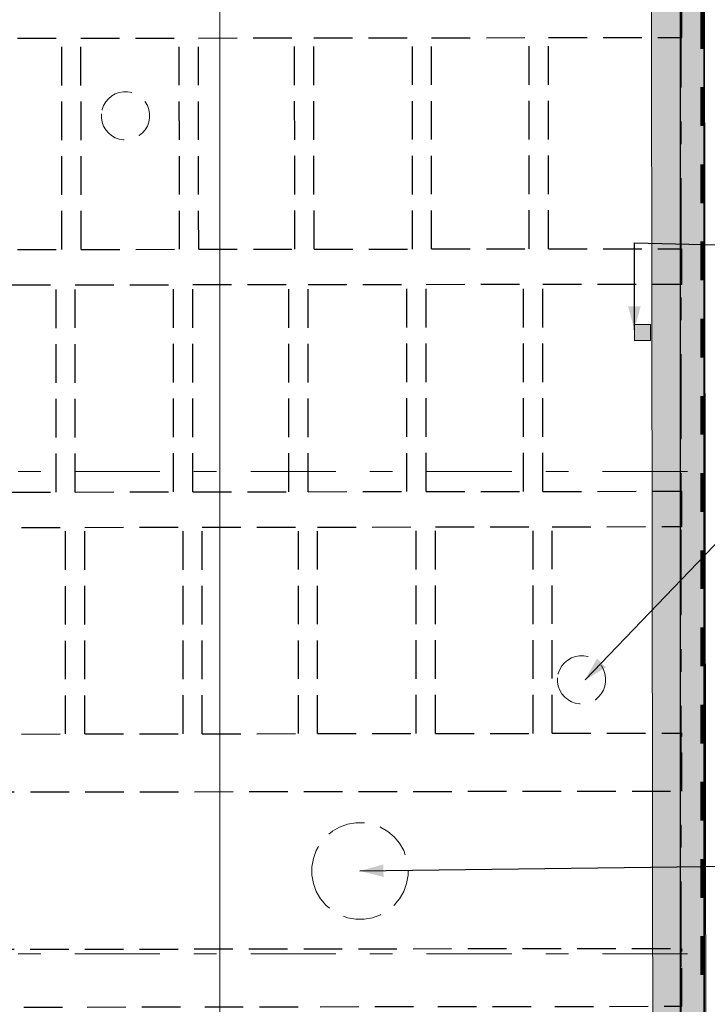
# Model space of a CAD drawing. Header units: centimetres. Extents: x -204 to 5262, y -330 to 4352.
# Tile 6 of 18: x 231 to 658, y 602 to 1215. Entities that reach past the tile are written whole.
import ezdxf
from ezdxf.enums import TextEntityAlignment as Align

# ---------------------------------------------------------------- set-up
doc = ezdxf.new("R2010")
doc.units = ezdxf.units.CM
doc.header["$MEASUREMENT"] = 0
for name, pattern in [('Krawędzie ukryte', [34, 24, -10]), ('Przerywana', [48, 24, -24]), ('Przerywana podwójnie', [109.361107, 52.916665, -21.166666, 14.111111, -21.166666])]:
    doc.linetypes.add(name, pattern=pattern)
doc.layers.add('103-Z Zakres opracowania_Nr_pióra__255', color=7, linetype='Continuous', lineweight=140, true_color=0x00a400)
for name, color, linetype, lineweight in [('199-Z Wymiary i opisy_Nr_pióra__11', 7, 'Continuous', 0), ('201-A Ppoż_Nr_pióra__31', 1, 'Continuous', 30), ('280-A Dachy Powłoki_Nr_pióra__11', 7, 'Continuous', 0), ('280-A Dachy Powłoki_Nr_pióra__13', 7, 'Continuous', 25), ('299-A Wymiary Opisy_Nr_pióra__11', 7, 'Continuous', 0), ('410-K Osie główne_Nr_pióra__11', 7, 'Continuous', 0), ('420-K Ściany_Nr_pióra__27', 7, 'Continuous', 20), ('450-K Belki nośne_Nr_pióra__13', 7, 'Continuous', 25), ('450-K Belki_Nr_pióra__13', 7, 'Continuous', 25), ('840-G Znaczniki ogólne_Nr_pióra__11', 7, 'Continuous', 0), ('Nowe_0_Nr_pióra__135', 5, 'Continuous', 20), ('Nowe_199-Z Wymiary i opisy_Nr_pióra__135', 5, 'Continuous', 20)]:
    doc.layers.add(name, color=color, linetype=linetype, lineweight=lineweight)
for name, color, linetype in [('280-A Dachy Powłoki', 7, 'Continuous'), ('299-A Wymiary Opisy', 7, 'Continuous'), ('410-K Osie główne', 7, 'Continuous'), ('420-K Ściany', 7, 'Continuous'), ('450-K Belki', 7, 'Continuous'), ('450-K Belki nośne', 7, 'Continuous'), ('840-G Znaczniki ogólne', 7, 'Continuous')]:
    doc.layers.add(name, color=color, linetype=linetype)
doc.styles.add('STYL_AUTOMATYCZNY_1', font='arial.ttf')
doc.styles.add('STYL_AUTOMATYCZNY_2', font='arial.ttf')
doc.linetypes.add('PPOZ REI 60', pattern='A,0,[1,PW.02 RZUT KONSTRUKCJI1.Shx,S=1.984127,R=0,X=0,Y=0],-400,0', length=400)
doc.dimstyles.new('STYL_AUTOMATYCZNY__1', dxfattribs={"dimtxt": 13, "dimasz": 7.6, "dimexe": 0.18, "dimexo": 0.0625, "dimgap": 0, "dimtad": 1, "dimdec": 0, "dimzin": 0, "dimdsep": 46, "dimtxsty": 'STYL_AUTOMATYCZNY_2', "dimblk": 'ARROWHEAD_2', "dimblk1": 'ARROWHEAD_2', "dimblk2": 'ARROWHEAD_2', "dimcen": 0.09, "dimclrd": 7, "dimclre": 7, "dimclrt": 7, "dimadec": 0, "dimazin": 0, "dimtfac": 1, "dimtdec": 4, "dimtmove": 0, "dimatfit": 3, "dimfxl": 0, "dimtolj": 1, "dimtzin": 0, "dimarcsym": 0})
doc.dimstyles.new('STYL_AUTOMATYCZNY__3', dxfattribs={"dimtxt": 0.18, "dimasz": 14.592, "dimexe": 0.18, "dimexo": 0.0625, "dimgap": 0, "dimtad": 0, "dimtih": 1, "dimtoh": 1, "dimdec": 4, "dimzin": 0, "dimdsep": 46, "dimcen": 0.09, "dimadec": 0, "dimazin": 0, "dimtfac": 1, "dimtdec": 4, "dimtmove": 0, "dimatfit": 3, "dimldrblk": 'ARROWHEAD_5', "dimfxl": 0, "dimtolj": 1, "dimtzin": 0, "dimarcsym": 0})

# ---------------------------------------------------------------- blocks, each defined once
blk = doc.blocks.new('Otwór_2_1')
at = {"layer": '280-A Dachy Powłoki_Nr_pióra__11', "color": 7, "linetype": 'Krawędzie ukryte', "lineweight": 0, "flags": 128}
blk.add_lwpolyline([(565.18, 805.6), (565.18, 802.98), (565.63, 800.39), (566.52, 797.92), (567.83, 795.65), (569.5, 793.64), (571.5, 791.95), (573.77, 790.63), (576.22, 789.73), (578.8, 789.27), (581.41, 789.27), (583.99, 789.72), (586.45, 790.62), (588.71, 791.92), (590.72, 793.61), (592.4, 795.62), (593.71, 797.89), (594.61, 800.35), (595.06, 802.94), (595.07, 805.56), (594.62, 808.15), (593.73, 810.62), (592.42, 812.89), (590.74, 814.9), (588.74, 816.59), (586.48, 817.91), (584.02, 818.81), (581.45, 819.27), (578.83, 819.27), (576.26, 818.82), (573.8, 817.92), (571.54, 816.61), (569.53, 814.93), (567.85, 812.92), (566.54, 810.65), (565.64, 808.19)], close=True, dxfattribs=at)
blk = doc.blocks.new('Otwór_3_1')
at = {"layer": '280-A Dachy Powłoki_Nr_pióra__11', "color": 7, "linetype": 'Krawędzie ukryte', "lineweight": 0, "flags": 128}
blk.add_lwpolyline([(281.66, 1156.36), (281.66, 1153.74), (282.11, 1151.15), (283, 1148.69), (284.3, 1146.41), (285.98, 1144.4), (287.98, 1142.71), (290.24, 1141.39), (292.7, 1140.49), (295.27, 1140.03), (297.89, 1140.03), (300.46, 1140.48), (302.92, 1141.38), (305.19, 1142.69), (307.19, 1144.37), (308.88, 1146.38), (310.19, 1148.65), (311.08, 1151.12), (311.54, 1153.7), (311.54, 1156.33), (311.09, 1158.91), (310.2, 1161.38), (308.9, 1163.65), (307.22, 1165.67), (305.22, 1167.36), (302.96, 1168.67), (300.5, 1169.57), (297.93, 1170.03), (295.31, 1170.03), (292.74, 1169.58), (290.28, 1168.69), (288.01, 1167.38), (286.01, 1165.69), (284.32, 1163.68), (283.01, 1161.41), (282.12, 1158.95)], close=True, dxfattribs=at)
blk = doc.blocks.new('Otwór_8_1')
at = {"layer": '280-A Dachy Powłoki_Nr_pióra__11', "color": 7, "linetype": 'Krawędzie ukryte', "lineweight": 0, "flags": 128}
blk.add_lwpolyline([(412.49, 682.83), (413.4, 677.66), (415.18, 672.72), (417.79, 668.17), (421.14, 664.15), (425.14, 660.77), (429.67, 658.14), (434.58, 656.33), (439.73, 655.42), (444.96, 655.41), (450.11, 656.32), (455.03, 658.1), (459.56, 660.72), (463.57, 664.09), (466.94, 668.11), (469.56, 672.65), (471.35, 677.58), (472.27, 682.75), (472.27, 688), (471.37, 693.17), (469.59, 698.11), (466.98, 702.66), (463.62, 706.68), (459.62, 710.06), (455.1, 712.69), (450.18, 714.49), (445.04, 715.41), (439.81, 715.42), (434.65, 714.51), (429.74, 712.72), (425.21, 710.1), (421.2, 706.73), (417.83, 702.72), (415.21, 698.17), (413.41, 693.24), (412.5, 688.08)], close=True, dxfattribs=at)
blk = doc.blocks.new('Ściana_3_1', base_point=(621.38, 3006.65))
at = {"layer": '420-K Ściany', "linetype": 'Continuous', "lineweight": 0, "true_color": 0x000000}
blk.add_hatch(color=18, dxfattribs=at).paths.add_polyline_path([(654.38, 3006.65), (621.38, 3006.65), (625.08, 56.8), (658.08, 56.8), (655.12, 2413.81), (642.01, 2413.81), (642.01, 2453.81), (655.07, 2453.81)])
at = {"layer": '420-K Ściany_Nr_pióra__27', "color": 7, "linetype": 'Continuous', "lineweight": 20, "flags": 128}
for points in [[(621.38, 3006.65), (625.07, 59.14)], [(658.08, 56.8), (655.12, 2413.81)]]:
    blk.add_lwpolyline(points, dxfattribs=at)
blk = doc.blocks.new('Dach_1_1', base_point=(9.82, 58.42))
at = {"layer": '280-A Dachy Powłoki_Nr_pióra__13', "color": 7, "linetype": 'Continuous', "lineweight": 25, "flags": 128}
for points in [[(656.3, 3007.65), (656.3, 58.96)], [(656.43, 58.96), (656.43, 3007.65)]]:
    blk.add_lwpolyline(points, dxfattribs=at)
blk = doc.blocks.new('Standardowy znacznik osi[17]_1', base_point=(-163, 633.81))
at = {"layer": '410-K Osie główne_Nr_pióra__11', "color": 7, "linetype": 'Przerywana podwójnie', "lineweight": 0}
blk.add_line((-63, 633.81), (1039.92, 633.81), dxfattribs=at)
at = {"layer": '410-K Osie główne_Nr_pióra__11', "color": 7, "lineweight": 0, "style": 'STYL_AUTOMATYCZNY_1'}
for tag, p in [('AC_MarkerText_1_0', (-178, 641.31)), ('AC_MarkerText_1_1', (1154.92, 641.31))]:
    blk.add_attdef(tag, text='', height=15, dxfattribs=at).set_placement(p, align=Align.TOP_CENTER)
blk = doc.blocks.new('Standardowy znacznik osi[19]_1', base_point=(-163, 933.81))
at = {"layer": '410-K Osie główne_Nr_pióra__11', "color": 7, "linetype": 'Przerywana podwójnie', "lineweight": 0}
blk.add_line((-63, 933.81), (1039.92, 933.81), dxfattribs=at)
at = {"layer": '410-K Osie główne_Nr_pióra__11', "color": 7, "lineweight": 0, "style": 'STYL_AUTOMATYCZNY_1'}
for tag, p in [('AC_MarkerText_1_0', (-178, 941.31)), ('AC_MarkerText_1_1', (1154.92, 941.31))]:
    blk.add_attdef(tag, text='', height=15, dxfattribs=at).set_placement(p, align=Align.TOP_CENTER)
blk = doc.blocks.new('Standardowy znacznik osi[28]_1', base_point=(642.06, 3403.44))
at = {"layer": '410-K Osie główne_Nr_pióra__11', "color": 7, "linetype": 'Przerywana podwójnie', "lineweight": 0}
blk.add_line((642.06, 3303.44), (642.06, -164.96), dxfattribs=at)
at = {"layer": '410-K Osie główne_Nr_pióra__11', "color": 7, "lineweight": 0, "style": 'STYL_AUTOMATYCZNY_1'}
for tag, p in [('AC_MarkerText_1_0', (642.06, 3425.94)), ('AC_MarkerText_1_1', (642.06, -272.46))]:
    blk.add_attdef(tag, text='', height=15, rotation=360, dxfattribs=at).set_placement(p, align=Align.TOP_CENTER)
blk = doc.blocks.new('Belka_12_1', base_point=(44.73, 1060.66))
at = {"layer": '450-K Belki nośne_Nr_pióra__13', "color": 7, "linetype": 'Krawędzie ukryte', "lineweight": 25}
for p, q in [((44.71, 1071.66), (59.59, 1071.68)), ((44.74, 1049.66), (44.71, 1071.66)), ((67.92, 1071.69), (110.51, 1071.74)), ((122.47, 1071.76), (183.53, 1071.83)), ((195.49, 1071.85), (257.1, 1071.93)), ((269.05, 1071.94), (330.16, 1072.02)), ((342.11, 1072.03), (401.88, 1072.11)), ((413.83, 1072.12), (474.99, 1072.2)), ((486.94, 1072.21), (547.59, 1072.29)), ((559.54, 1072.3), (642.43, 1072.41)), ((642.46, 1050.41), (642.43, 1072.41)), ((44.74, 1049.66), (59.56, 1049.68)), ((67.89, 1049.69), (107.03, 1049.74)), ((118.98, 1049.75), (180.05, 1049.83)), ((192, 1049.84), (253.43, 1049.92)), ((265.38, 1049.94), (326.49, 1050.01)), ((338.44, 1050.03), (398.21, 1050.1)), ((410.16, 1050.12), (471.5, 1050.19)), ((483.46, 1050.21), (544.1, 1050.28)), ((556.05, 1050.3), (642.46, 1050.41))]:
    blk.add_line(p, q, dxfattribs=at)
blk = doc.blocks.new('Belka_13_1', base_point=(44.73, 909.81))
at = {"layer": '450-K Belki nośne_Nr_pióra__13', "color": 7, "linetype": 'Krawędzie ukryte', "lineweight": 25}
for p, q in [((44.71, 920.81), (59.4, 920.83)), ((44.74, 898.81), (44.71, 920.81)), ((67.73, 920.84), (107.03, 920.89)), ((118.98, 920.9), (180.05, 920.98)), ((192, 920.99), (253.43, 921.07)), ((265.38, 921.08), (326.49, 921.16)), ((338.44, 921.18), (398.21, 921.25)), ((410.16, 921.27), (471.5, 921.34)), ((483.46, 921.36), (544.1, 921.43)), ((556.05, 921.45), (642.43, 921.56)), ((642.46, 899.56), (642.43, 921.56)), ((44.74, 898.81), (59.37, 898.83)), ((67.7, 898.84), (112.91, 898.89)), ((124.86, 898.91), (185.93, 898.99)), ((197.89, 899), (259.31, 899.08)), ((271.27, 899.09), (332.37, 899.17)), ((344.32, 899.18), (404.09, 899.26)), ((416.04, 899.27), (477.39, 899.35)), ((489.34, 899.37), (549.98, 899.44)), ((561.94, 899.46), (642.46, 899.56))]:
    blk.add_line(p, q, dxfattribs=at)
blk = doc.blocks.new('Belka_14_1', base_point=(44.73, 752.36))
at = {"layer": '450-K Belki nośne_Nr_pióra__13', "color": 7, "linetype": 'Krawędzie ukryte', "lineweight": 25}
for p, q in [((44.71, 770.36), (59.21, 770.38)), ((44.75, 734.36), (44.71, 770.36)), ((67.54, 770.39), (112.91, 770.45)), ((124.86, 770.46), (185.93, 770.54)), ((197.89, 770.55), (259.31, 770.63)), ((271.27, 770.64), (332.37, 770.72)), ((344.32, 770.74), (404.09, 770.81)), ((416.04, 770.83), (477.39, 770.9)), ((489.34, 770.92), (549.98, 770.99)), ((561.94, 771.01), (642.42, 771.11)), ((642.47, 735.11), (642.42, 771.11)), ((67.49, 734.39), (642.47, 735.11)), ((44.75, 734.36), (59.17, 734.38))]:
    blk.add_line(p, q, dxfattribs=at)
blk = doc.blocks.new('Belka_15_1', base_point=(44.73, 618.53))
at = {"layer": '450-K Belki nośne_Nr_pióra__13', "color": 7, "linetype": 'Krawędzie ukryte', "lineweight": 25}
for p, q in [((67.37, 636.56), (642.42, 637.28)), ((642.47, 601.28), (642.42, 637.28)), ((44.71, 636.53), (59.04, 636.55)), ((44.75, 600.53), (44.71, 636.53)), ((44.75, 600.53), (59, 600.55)), ((67.32, 600.56), (114.43, 600.62)), ((126.39, 600.64), (187.45, 600.71)), ((199.41, 600.73), (260.83, 600.81)), ((272.79, 600.82), (333.89, 600.9)), ((345.85, 600.91), (405.61, 600.99)), ((417.57, 601), (478.91, 601.08)), ((490.86, 601.09), (551.51, 601.17)), ((563.46, 601.18), (642.47, 601.28))]:
    blk.add_line(p, q, dxfattribs=at)
blk = doc.blocks.new('Belka_19_1', base_point=(44.73, 1221.03))
at = {"layer": '450-K Belki nośne_Nr_pióra__13', "color": 7, "linetype": 'Krawędzie ukryte', "lineweight": 25}
for p, q in [((44.71, 1239.03), (59.8, 1239.05)), ((44.75, 1203.03), (44.71, 1239.03)), ((68.13, 1239.06), (642.42, 1239.78)), ((642.47, 1203.78), (642.42, 1239.78)), ((44.75, 1203.03), (59.76, 1203.05)), ((68.08, 1203.06), (110.51, 1203.11)), ((122.47, 1203.13), (183.53, 1203.21)), ((195.49, 1203.22), (256.94, 1203.3)), ((268.89, 1203.31), (329.99, 1203.39)), ((341.95, 1203.4), (401.71, 1203.48)), ((413.67, 1203.49), (474.99, 1203.57)), ((486.94, 1203.59), (547.59, 1203.66)), ((559.54, 1203.68), (642.47, 1203.78))]:
    blk.add_line(p, q, dxfattribs=at)
blk = doc.blocks.new('Belka_53_1', base_point=(264.97, 740.45))
at = {"layer": '450-K Belki_Nr_pióra__13', "color": 7, "linetype": 'Krawędzie ukryte', "lineweight": 25}
for p, q in [((259.31, 770.63), (259.31, 899.08)), ((271.27, 770.64), (271.27, 899.09))]:
    blk.add_line(p, q, dxfattribs=at)
blk = doc.blocks.new('Belka_54_1', base_point=(338.02, 743.19))
at = {"layer": '450-K Belki_Nr_pióra__13', "color": 7, "linetype": 'Krawędzie ukryte', "lineweight": 25}
for p, q in [((332.37, 770.72), (332.37, 899.17)), ((344.32, 770.74), (344.32, 899.18))]:
    blk.add_line(p, q, dxfattribs=at)
blk = doc.blocks.new('Belka_55_1', base_point=(409.74, 741.82))
at = {"layer": '450-K Belki_Nr_pióra__13', "color": 7, "linetype": 'Krawędzie ukryte', "lineweight": 25}
for p, q in [((404.09, 770.81), (404.09, 899.26)), ((416.04, 770.83), (416.04, 899.27))]:
    blk.add_line(p, q, dxfattribs=at)
blk = doc.blocks.new('Belka_56_1', base_point=(483.04, 737.71))
at = {"layer": '450-K Belki_Nr_pióra__13', "color": 7, "linetype": 'Krawędzie ukryte', "lineweight": 25}
for p, q in [((477.39, 770.9), (477.39, 899.35)), ((489.34, 770.92), (489.34, 899.37))]:
    blk.add_line(p, q, dxfattribs=at)
blk = doc.blocks.new('Belka_57_1', base_point=(555.64, 743.88))
at = {"layer": '450-K Belki_Nr_pióra__13', "color": 7, "linetype": 'Krawędzie ukryte', "lineweight": 25}
for p, q in [((549.98, 770.99), (549.98, 899.44)), ((561.94, 771.01), (561.94, 899.46))]:
    blk.add_line(p, q, dxfattribs=at)
blk = doc.blocks.new('Belka_60_1', base_point=(259.08, 904.35))
at = {"layer": '450-K Belki_Nr_pióra__13', "color": 7, "linetype": 'Krawędzie ukryte', "lineweight": 25}
for p, q in [((253.43, 921.07), (253.43, 1049.92)), ((265.38, 921.08), (265.38, 1049.94))]:
    blk.add_line(p, q, dxfattribs=at)
blk = doc.blocks.new('Belka_61_1', base_point=(332.14, 906.73))
at = {"layer": '450-K Belki_Nr_pióra__13', "color": 7, "linetype": 'Krawędzie ukryte', "lineweight": 25}
for p, q in [((326.49, 921.16), (326.49, 1050.01)), ((338.44, 921.18), (338.44, 1050.03))]:
    blk.add_line(p, q, dxfattribs=at)
blk = doc.blocks.new('Belka_62_1', base_point=(403.86, 905.07))
at = {"layer": '450-K Belki_Nr_pióra__13', "color": 7, "linetype": 'Krawędzie ukryte', "lineweight": 25}
for p, q in [((398.21, 921.25), (398.21, 1050.1)), ((410.16, 921.27), (410.16, 1050.12))]:
    blk.add_line(p, q, dxfattribs=at)
blk = doc.blocks.new('Belka_63_1', base_point=(477.16, 906.02))
at = {"layer": '450-K Belki_Nr_pióra__13', "color": 7, "linetype": 'Krawędzie ukryte', "lineweight": 25}
for p, q in [((471.5, 921.34), (471.5, 1050.19)), ((483.46, 921.36), (483.46, 1050.21))]:
    blk.add_line(p, q, dxfattribs=at)
blk = doc.blocks.new('Belka_64_1', base_point=(549.75, 910.44))
at = {"layer": '450-K Belki_Nr_pióra__13', "color": 7, "linetype": 'Krawędzie ukryte', "lineweight": 25}
for p, q in [((544.1, 921.43), (544.1, 1050.28)), ((556.05, 921.45), (556.05, 1050.3))]:
    blk.add_line(p, q, dxfattribs=at)
blk = doc.blocks.new('Belka_67_1', base_point=(262.77, 1056.33))
at = {"layer": '450-K Belki_Nr_pióra__13', "color": 7, "linetype": 'Krawędzie ukryte', "lineweight": 25}
for p, q in [((257.1, 1071.93), (256.94, 1203.3)), ((269.05, 1071.94), (268.89, 1203.31))]:
    blk.add_line(p, q, dxfattribs=at)
blk = doc.blocks.new('Belka_68_1', base_point=(335.83, 1055.51))
at = {"layer": '450-K Belki_Nr_pióra__13', "color": 7, "linetype": 'Krawędzie ukryte', "lineweight": 25}
for p, q in [((330.16, 1072.02), (329.99, 1203.39)), ((342.11, 1072.03), (341.95, 1203.4))]:
    blk.add_line(p, q, dxfattribs=at)
blk = doc.blocks.new('Belka_69_1', base_point=(407.55, 1056.74))
at = {"layer": '450-K Belki_Nr_pióra__13', "color": 7, "linetype": 'Krawędzie ukryte', "lineweight": 25}
for p, q in [((401.88, 1072.11), (401.71, 1203.48)), ((413.83, 1072.12), (413.67, 1203.49))]:
    blk.add_line(p, q, dxfattribs=at)
blk = doc.blocks.new('Belka_70_1', base_point=(480.64, 1055.92))
at = {"layer": '450-K Belki_Nr_pióra__13', "color": 7, "linetype": 'Krawędzie ukryte', "lineweight": 25}
for p, q in [((474.99, 1072.2), (474.99, 1203.57)), ((486.94, 1072.21), (486.94, 1203.59))]:
    blk.add_line(p, q, dxfattribs=at)
blk = doc.blocks.new('Belka_71_1', base_point=(553.24, 1061.3))
at = {"layer": '450-K Belki_Nr_pióra__13', "color": 7, "linetype": 'Krawędzie ukryte', "lineweight": 25}
for p, q in [((547.59, 1072.29), (547.59, 1203.66)), ((559.54, 1072.3), (559.54, 1203.68))]:
    blk.add_line(p, q, dxfattribs=at)
blk = doc.blocks.new('*D259')
at = {"layer": '299-A Wymiary Opisy_Nr_pióra__11', "color": 7, "linetype": 'Continuous', "lineweight": 0}
for p, q in [((-1.35, -23.04), (-7.14, -33.04)), ((167.03, -23.26), (161.24, -33.25)), ((164.13, -35.75), (164.15, -20.75)), ((-4.24, -28.04), (164.14, -28.25)), ((164.14, -28.25), (504.14, -28.68))]:
    blk.add_line(p, q, dxfattribs=at)
at = {"layer": '299-A Wymiary Opisy_Nr_pióra__11', "color": 7, "lineweight": 0, "insert": (65.08, -25.53), "char_height": 13, "attachment_point": 7, "rotation": 359.92802, "style": 'STYL_AUTOMATYCZNY_2'}
blk.add_mtext('\\A1;{\\pql;\\fArial|b0|i0|c238|p0;\\W1.000000;168}', dxfattribs=at)
blk = doc.blocks.new('ARROWHEAD_2')
at = {"color": 0, "linetype": 'Continuous', "lineweight": 0}
for p, q in [((0, 0), (-1, 0)), ((-0.378, -0.655), (0.378, 0.655))]:
    blk.add_line(p, q, dxfattribs=at)
blk = doc.blocks.new('Płaszczyzna odcinająca_1_1', base_point=(355.16, 3496.5))
at = {"layer": '840-G Znaczniki ogólne_Nr_pióra__11', "color": 7, "linetype": 'Continuous', "lineweight": 0}
blk.add_line((355.16, 3481.5), (355.16, -300.45), dxfattribs=at)
blk = doc.blocks.new('ARROWHEAD_5')
at = {"linetype": 'Continuous', "lineweight": 0}
blk.add_hatch(color=0, dxfattribs=at).paths.add_polyline_path([(-1, 0.2679), (0, 0), (-1, -0.2679)])
at = {"color": 0, "linetype": 'Continuous', "lineweight": 0}
blk.add_line((0, 0), (-1, 0), dxfattribs=at)

msp = doc.modelspace()

# ---------------------------------------------------------------- hatches: boundary and pattern name
at = {"layer": 'Nowe_0_Nr_pióra__135', "linetype": 'Continuous', "lineweight": 20}
msp.add_hatch(color=5, dxfattribs=at).paths.add_polyline_path([(613.05, 1025.31), (623.05, 1025.31), (623.05, 1015.31), (613.05, 1015.31)])

# ---------------------------------------------------------------- linework, layer by layer
at = {"layer": '103-Z Zakres opracowania_Nr_pióra__255', "color": 94, "linetype": 'Przerywana', "lineweight": 140, "true_color": 0x00a400}
msp.add_lwpolyline([(-45.53, 3079.63), (654.37, 3079.63), (654.37, 2747.81), (654.37, 2276.77), (655.29, 2276.77), (655.29, -103.95), (-45.53, -103.95)], close=True, dxfattribs=at)
at = {"layer": '201-A Ppoż_Nr_pióra__31', "color": 1, "linetype": 'PPOZ REI 60', "lineweight": 30}
msp.add_line((641.51, 3068.97), (641.51, -3.9), dxfattribs=at)
at = {"layer": 'Nowe_0_Nr_pióra__135', "color": 5, "linetype": 'Continuous', "lineweight": 20, "flags": 128}
msp.add_lwpolyline([(613.05, 1025.31), (623.05, 1025.31), (623.05, 1015.31), (613.05, 1015.31)], close=True, dxfattribs=at)

# ---------------------------------------------------------------- block references
at = {"layer": '280-A Dachy Powłoki', "color": 7, "linetype": 'Continuous', "lineweight": 25}
msp.add_blockref('Dach_1_1', (9.82, 58.42), dxfattribs=at)
at = {"layer": '280-A Dachy Powłoki', "color": 7, "linetype": 'Continuous', "lineweight": 20}
for name in ['Otwór_3_1', 'Otwór_2_1', 'Otwór_8_1']:
    msp.add_blockref(name, (0, 0), dxfattribs=at)
at = {"layer": '410-K Osie główne', "color": 7, "linetype": 'Continuous', "lineweight": 20}
for name, p in [('Standardowy znacznik osi[28]_1', (642.06, 3403.44)), ('Standardowy znacznik osi[19]_1', (-163, 933.81)), ('Standardowy znacznik osi[17]_1', (-163, 633.81))]:
    msp.add_blockref(name, p, dxfattribs=at)
at = {"layer": '420-K Ściany', "color": 7, "lineweight": 20}
msp.add_blockref('Ściana_3_1', (621.38, 3006.65), dxfattribs=at)
at = {"layer": '450-K Belki', "color": 7, "lineweight": 25}
for name, p in [('Belka_67_1', (262.77, 1056.33)), ('Belka_68_1', (335.83, 1055.51)), ('Belka_69_1', (407.55, 1056.74)), ('Belka_70_1', (480.64, 1055.92)), ('Belka_71_1', (553.24, 1061.3)), ('Belka_60_1', (259.08, 904.35)), ('Belka_61_1', (332.14, 906.73)), ('Belka_62_1', (403.86, 905.07)), ('Belka_63_1', (477.16, 906.02)), ('Belka_64_1', (549.75, 910.44)), ('Belka_53_1', (264.97, 740.45)), ('Belka_54_1', (338.02, 743.19)), ('Belka_55_1', (409.74, 741.82)), ('Belka_56_1', (483.04, 737.71)), ('Belka_57_1', (555.64, 743.88))]:
    msp.add_blockref(name, p, dxfattribs=at)
at = {"layer": '450-K Belki nośne', "color": 7, "lineweight": 25}
for name, p in [('Belka_19_1', (44.73, 1221.03)), ('Belka_12_1', (44.73, 1060.66)), ('Belka_13_1', (44.73, 909.81)), ('Belka_14_1', (44.73, 752.36)), ('Belka_15_1', (44.73, 618.53))]:
    msp.add_blockref(name, p, dxfattribs=at)
at = {"layer": '840-G Znaczniki ogólne', "color": 7, "lineweight": 0}
msp.add_blockref('Płaszczyzna odcinająca_1_1', (355.16, 3496.5), dxfattribs=at)

# ---------------------------------------------------------------- dimensions: what is measured, and where the dimension line sits
at = {"layer": '299-A Wymiary Opisy', "color": 7, "linetype": 'Continuous', "lineweight": 0}
dim = msp.add_linear_dim(base=(164.14, -28.25), p1=(-2.28, 1533.29), p2=(164.17, -3.28), angle=359.92802, dimstyle='STYL_AUTOMATYCZNY__1', dxfattribs=at)
dim.commit()
dim.dimension.update_dxf_attribs({"geometry": '*D259', "text_midpoint": (79.93, -19.05), "dimtype": 160, "text_rotation": 359.92802})

# ---------------------------------------------------------------- leaders
at = {"layer": '199-Z Wymiary i opisy_Nr_pióra__11', "color": 7, "linetype": 'Continuous', "lineweight": 0, "annotation_type": 0, "has_hookline": 1, "hookline_direction": 0, "text_width": 252.9}
for points in [[(582.39, 804.27), (682.39, 908.51), (782.39, 904.27)], [(442.38, 685.41), (765.94, 689.65)]]:
    msp.add_leader(points, dimstyle='STYL_AUTOMATYCZNY__3', dxfattribs=at)
at = {"layer": 'Nowe_199-Z Wymiary i opisy_Nr_pióra__135', "color": 5, "linetype": 'Continuous', "lineweight": 20, "annotation_type": 0, "has_hookline": 1, "hookline_direction": 0, "text_width": 226.17}
msp.add_leader([(612.96, 1022.01), (612.96, 1076.04), (795.2, 1071.8)], dimstyle='STYL_AUTOMATYCZNY__3', dxfattribs=at)

doc.saveas('drawing.dxf')
